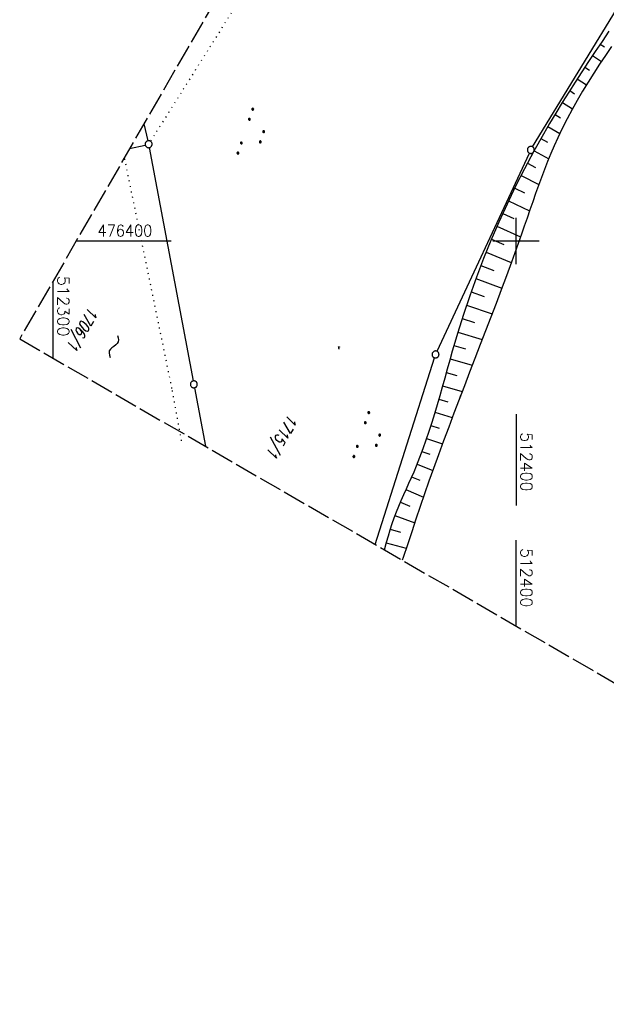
# Model space of a CAD drawing. Extents: x 512293 to 513004, y 476235 to 477180.
# Tile 1 of 25: x 512293 to 512419, y 476235 to 476448. Entities that reach past the tile are written whole.
import ezdxf

# ---------------------------------------------------------------- set-up
doc = ezdxf.new("R2010")
doc.units = 0
doc.header["$LTSCALE"] = 10
doc.header["$MEASUREMENT"] = 0
for name, pattern in [('LT00', [0]), ('LT14', [0.6, 0.5, -0.1]), ('PUNKTX2_STR', [0.6, 0.1, -0.5])]:
    doc.linetypes.add(name, pattern=pattern)
doc.layers.get('0').update_dxf_attribs({"linetype": 'LT00'})
for name, color, linetype in [('--WASSER_GRENZE', 180, 'PUNKTX2_STR'), ('--WASSER_NUTZUNG', 180, 'Continuous'), ('DFK_FLUR_NR', 250, 'LT00'), ('DFK_GZPKT', 250, 'LT00'), ('DFK_KATASTER', 250, 'LT00'), ('DFK_NUTZUNG', 250, 'LT00'), ('DFK_NUTZUNGSGRENZE', 70, 'PUNKTX2_STR'), ('DFK_TOPO-SYM', 252, 'LT00'), ('V88_BOESCH', 250, 'LT00'), ('V88_BOSCHUNG', 250, 'LT00'), ('V88_RASTER', 250, 'LT00'), ('V89_BOESCH', 250, 'LT00'), ('V89_BOSCHUNG', 250, 'LT00'), ('V89_RASTER', 250, 'LT00')]:
    doc.layers.add(name, color=color, linetype=linetype)
doc.layers.add('-BLATT_88-RAND', color=7, linetype='LT14', plot=False)
doc.styles.get("Standard").update_dxf_attribs({"font": 'romans.shx'})

# ---------------------------------------------------------------- blocks, each defined once
blk = doc.blocks.new('SYMB7309')
at = {"color": 0, "linetype": 'ByBlock'}
for p, q in [((1.558, 3.279999), (-1.558, 3.28)), ((0, 0.5002), (0, 3.28))]:
    blk.add_line(p, q, dxfattribs=at)
for points in [[(-0.984, 3.526), (-1.558, 3.28), (-0.984, 3.034)], [(-0.031408, 0.499213), (-0.093728, 0.49134), (-0.15457, 0.475719), (-0.212975, 0.452595), (-0.268021, 0.422333), (-0.31884, 0.385411), (-0.36463, 0.342411), (-0.40467, 0.29401), (-0.438329, 0.240973), (-0.465074, 0.184136), (-0.484486, 0.124395), (-0.496256, 0.062692), (-0.5002, 0)], [(-0.5002, 0), (-0.496256, -0.062692), (-0.484486, -0.124395), (-0.465074, -0.184136), (-0.438329, -0.240973), (-0.404671, -0.29401), (-0.36463, -0.342411), (-0.31884, -0.385411), (-0.268021, -0.422333), (-0.212975, -0.452595), (-0.15457, -0.475719), (-0.093728, -0.49134), (-0.031408, -0.499213), (0.031408, -0.499213), (0.093728, -0.49134), (0.15457, -0.475719), (0.212975, -0.452595), (0.268021, -0.422333), (0.31884, -0.385411), (0.36463, -0.342411), (0.404671, -0.29401), (0.438329, -0.240973), (0.465075, -0.184136), (0.484486, -0.124395), (0.496256, -0.062692), (0.500201, 0)], [(0.5002, 0), (0.496256, 0.062692), (0.484485, 0.124395), (0.465074, 0.184136), (0.438329, 0.240973), (0.40467, 0.29401), (0.36463, 0.34241), (0.31884, 0.385411), (0.268021, 0.422333), (0.212975, 0.452595), (0.15457, 0.475719), (0.093728, 0.49134), (0.031408, 0.499213), (-0.031408, 0.499213)], [(0.984, 3.526), (1.558, 3.279999), (0.984, 3.034)]]:
    blk.add_lwpolyline(points, dxfattribs=at)
blk = doc.blocks.new('SYMB7010')
at = {"color": 0, "linetype": 'ByBlock'}
for points in [[(-0.031408, 0.499213), (-0.093728, 0.49134), (-0.15457, 0.475719), (-0.212975, 0.452595), (-0.268021, 0.422333), (-0.31884, 0.385411), (-0.36463, 0.342411), (-0.40467, 0.29401), (-0.438329, 0.240973), (-0.465074, 0.184136), (-0.484486, 0.124395), (-0.496256, 0.062692), (-0.5002, 0)], [(-0.5002, 0), (-0.496256, -0.062692), (-0.484486, -0.124395), (-0.465075, -0.184136), (-0.438329, -0.240973), (-0.404671, -0.29401), (-0.36463, -0.342411), (-0.31884, -0.385411), (-0.268021, -0.422333), (-0.212975, -0.452595), (-0.154571, -0.475719), (-0.093728, -0.49134), (-0.031408, -0.499213), (0.031408, -0.499213)], [(0.5002, 0), (0.496256, 0.062692), (0.484485, 0.124395), (0.465074, 0.184136), (0.438329, 0.240973), (0.40467, 0.29401), (0.36463, 0.342411), (0.31884, 0.385411), (0.268021, 0.422333), (0.212975, 0.452595), (0.15457, 0.475719), (0.093728, 0.49134), (0.031408, 0.499213), (-0.031408, 0.499213)], [(0.031408, -0.499213), (0.093728, -0.491341), (0.15457, -0.475719), (0.212975, -0.452595), (0.268021, -0.422333), (0.31884, -0.385411), (0.36463, -0.342411), (0.404671, -0.294011), (0.438329, -0.240974), (0.465075, -0.184136), (0.484486, -0.124395), (0.496256, -0.062692), (0.500201, 0)]]:
    blk.add_lwpolyline(points, dxfattribs=at)
blk = doc.blocks.new('SYMB7111')
at = {"color": 0, "linetype": 'ByBlock'}
for p, q in [((-0.13, 0.202919), (-0.13, 0.177081)), ((-0.125, 0.172895), (-0.125, 0.207105)), ((-0.12, 0.209164), (-0.12, 0.170836)), ((-0.115, 0.170204), (-0.115, 0.209796)), ((-0.11, 0.209164), (-0.11, 0.170836)), ((-0.105, 0.172895), (-0.105, 0.207105)), ((-0.1, 0.202919), (-0.1, 0.177081)), ((-0.095, 0.189874), (-0.095, 0.190146)), ((0.1, 0.202919), (0.1, 0.177081)), ((0.105, 0.172895), (0.105, 0.207105)), ((0.11, 0.209164), (0.11, 0.170836)), ((0.115, 0.170204), (0.115, 0.209796)), ((0.12, 0.209164), (0.12, 0.170836)), ((0.125, 0.172895), (0.125, 0.207105)), ((0.13, 0.202919), (0.13, 0.177081)), ((0.135, 0.189874), (0.135, 0.190146)), ((-0.515, -0.177081), (-0.515, -0.202919)), ((-0.51, -0.207105), (-0.51, -0.172895)), ((-0.505, -0.170836), (-0.505, -0.209164)), ((-0.5, -0.209796), (-0.5, -0.170204)), ((-0.495, -0.170836), (-0.495, -0.209164)), ((-0.49, -0.207105), (-0.49, -0.172895)), ((-0.485, -0.177081), (-0.485, -0.202919)), ((-0.48, -0.190126), (-0.48, -0.189854)), ((-0.285, -0.177081), (-0.285, -0.202919)), ((-0.28, -0.207105), (-0.28, -0.172895)), ((-0.275, -0.170836), (-0.275, -0.209164)), ((-0.27, -0.209796), (-0.27, -0.170204)), ((-0.265, -0.170836), (-0.265, -0.209164)), ((-0.26, -0.207105), (-0.26, -0.172895)), ((-0.255, -0.177081), (-0.255, -0.202919)), ((-0.25, -0.190126), (-0.25, -0.189854)), ((0.255, -0.177081), (0.255, -0.202919)), ((0.26, -0.207105), (0.26, -0.172895)), ((0.265, -0.170836), (0.265, -0.209164)), ((0.27, -0.209796), (0.27, -0.170204)), ((0.275, -0.170836), (0.275, -0.209164)), ((0.28, -0.207105), (0.28, -0.172895)), ((0.285, -0.177081), (0.285, -0.202919)), ((0.29, -0.190126), (0.29, -0.189854)), ((0.485, -0.177081), (0.485, -0.202919)), ((0.49, -0.207105), (0.49, -0.172895)), ((0.495, -0.170836), (0.495, -0.209164)), ((0.5, -0.209796), (0.5, -0.170204)), ((0.505, -0.170836), (0.505, -0.209164)), ((0.51, -0.207105), (0.51, -0.172895)), ((0.515, -0.177081), (0.515, -0.202919)), ((0.52, -0.190126), (0.52, -0.189854))]:
    blk.add_line(p, q, dxfattribs=at)
for points in [[(-0.095, 0.19), (-0.096981, 0.198678), (-0.10253, 0.205637), (-0.11055, 0.209499), (-0.11945, 0.209499), (-0.12747, 0.205637), (-0.133019, 0.198678), (-0.135, 0.19), (-0.133019, 0.181322), (-0.12747, 0.174363), (-0.11945, 0.170501), (-0.11055, 0.170501), (-0.10253, 0.174363), (-0.096981, 0.181322), (-0.095, 0.19)], [(0.135, 0.19), (0.133019, 0.198678), (0.12747, 0.205637), (0.11945, 0.209499), (0.11055, 0.209499), (0.10253, 0.205637), (0.096981, 0.198678), (0.095, 0.19), (0.096981, 0.181322), (0.10253, 0.174363), (0.11055, 0.170501), (0.11945, 0.170501), (0.12747, 0.174363), (0.133019, 0.181322), (0.135, 0.19)], [(-0.48, -0.19), (-0.481981, -0.181322), (-0.48753, -0.174363), (-0.49555, -0.170501), (-0.50445, -0.170501), (-0.51247, -0.174363), (-0.518019, -0.181322), (-0.52, -0.19), (-0.518019, -0.198678), (-0.51247, -0.205637), (-0.50445, -0.209499), (-0.49555, -0.209499), (-0.48753, -0.205637), (-0.481981, -0.198678), (-0.48, -0.19)], [(-0.25, -0.19), (-0.251981, -0.181322), (-0.25753, -0.174363), (-0.26555, -0.170501), (-0.27445, -0.170501), (-0.28247, -0.174363), (-0.288019, -0.181322), (-0.29, -0.19), (-0.288019, -0.198678), (-0.28247, -0.205637), (-0.27445, -0.209499), (-0.26555, -0.209499), (-0.25753, -0.205637), (-0.251981, -0.198678), (-0.25, -0.19)], [(0.29, -0.19), (0.288019, -0.181322), (0.28247, -0.174363), (0.27445, -0.170501), (0.26555, -0.170501), (0.25753, -0.174363), (0.251981, -0.181322), (0.25, -0.19), (0.251981, -0.198678), (0.25753, -0.205637), (0.26555, -0.209499), (0.27445, -0.209499), (0.28247, -0.205637), (0.288019, -0.198678), (0.29, -0.19)], [(0.52, -0.19), (0.518019, -0.181322), (0.51247, -0.174363), (0.50445, -0.170501), (0.49555, -0.170501), (0.48753, -0.174363), (0.481981, -0.181322), (0.48, -0.19), (0.481981, -0.198678), (0.48753, -0.205637), (0.49555, -0.209499), (0.50445, -0.209499), (0.51247, -0.205637), (0.518019, -0.198678), (0.52, -0.19)]]:
    blk.add_lwpolyline(points, dxfattribs=at)
blk = doc.blocks.new('SYMB7251')
at = {"color": 0, "linetype": 'ByBlock'}
for points in [[(-0.25, 0), (-0.208333, 0.028889), (-0.166667, 0.051111), (-0.125, 0.06), (-0.083333, 0.051111), (-0.041667, 0.028889), (0, 0)], [(0, 0), (0.041667, -0.028889), (0.083333, -0.051111), (0.125, -0.06), (0.166667, -0.051111), (0.208333, -0.028889), (0.25, 0)]]:
    blk.add_lwpolyline(points, dxfattribs=at)

msp = doc.modelspace()

# ---------------------------------------------------------------- linework, layer by layer
at = {"layer": '--WASSER_GRENZE', "ltscale": 0.2}
for p, q in [((512325.71, 476368.18), (512315.45, 476418.03)), ((512327.79, 476356.89), (512325.71, 476368.18))]:
    msp.add_line(p, q, dxfattribs=at)
at = {"layer": '-BLATT_88-RAND'}
msp.add_lwpolyline([(512755.75, 477179.71), (512292.82, 476378.88), (512541.3, 476235.25), (513004.22, 477036.08), (512755.75, 477179.71)], dxfattribs=at)
at = {"layer": 'DFK_KATASTER'}
for p, q in [((512403.59, 476420.31), (512466.26, 476523.12)), ((512319.66, 476425.32), (512320.5, 476421.63)), ((512316.56, 476419.95), (512319.94, 476420.73)), ((512320.81, 476420.16), (512330.29, 476369.81)), ((512382.94, 476376.2), (512402.88, 476418.99)), ((512369.59, 476334.51), (512382.39, 476374.81)), ((512330.57, 476368.33), (512332.95, 476355.69))]:
    msp.add_line(p, q, dxfattribs=at)
at = {"layer": 'DFK_NUTZUNGSGRENZE', "ltscale": 0.2}
msp.add_line((512396.69, 476541.6), (512321.07, 476421.53), dxfattribs=at)
at = {"layer": 'V88_BOESCH'}
for points in [[(512420.03, 476445.29), (512418.57, 476443.1), (512417.11, 476440.91), (512415.66, 476438.72), (512414.22, 476436.52), (512412.79, 476434.31), (512411.38, 476432.1), (512409.98, 476429.87), (512408.61, 476427.63), (512407.26, 476425.37), (512405.93, 476423.1), (512403.85, 476419.38), (512401.84, 476415.62), (512399.91, 476411.81), (512398.06, 476407.96), (512396.29, 476404.08), (512394.59, 476400.15), (512392.98, 476396.2), (512391.45, 476392.2), (512390, 476388.18), (512388.64, 476384.13), (512387.36, 476380.06), (512386.79, 476378.13), (512386.23, 476376.21), (512385.69, 476374.28), (512385.15, 476372.35), (512384.61, 476370.41), (512384.07, 476368.48), (512383.52, 476366.56), (512382.96, 476364.63), (512382.39, 476362.71), (512381.8, 476360.8), (512381.19, 476358.9), (512380.55, 476357), (512379.88, 476355.12), (512379.17, 476353.25), (512378.42, 476351.39), (512377.9, 476350.14), (512377.35, 476348.9), (512376.81, 476347.67), (512376.25, 476346.43), (512375.7, 476345.19), (512375.16, 476343.95), (512374.63, 476342.71), (512374.13, 476341.46), (512373.64, 476340.21), (512373.19, 476338.95), (512372.76, 476337.62), (512372.36, 476336.28), (512371.99, 476334.93), (512371.63, 476333.57), (512371.58, 476333.36)], [(512420.59, 476441.98), (512419.31, 476440.08), (512418.04, 476438.16), (512416.79, 476436.23), (512415.57, 476434.29), (512414.38, 476432.33), (512413.23, 476430.36), (512412.11, 476428.37), (512411.04, 476426.35), (512410, 476424.32), (512409.02, 476422.26), (512408.26, 476420.58), (512407.53, 476418.88), (512406.83, 476417.17), (512406.15, 476415.45), (512405.49, 476413.71), (512404.85, 476411.97), (512404.23, 476410.23), (512403.61, 476408.48), (512403, 476406.72), (512402.39, 476404.97), (512401.78, 476403.21), (512401.17, 476401.46), (512400.11, 476398.46), (512399.03, 476395.46), (512397.93, 476392.48), (512396.82, 476389.5), (512395.69, 476386.53), (512394.56, 476383.56), (512393.42, 476380.6), (512392.28, 476377.64), (512391.13, 476374.68), (512389.99, 476371.72), (512388.84, 476368.76), (512387.71, 476365.79), (512386.58, 476362.83), (512385.46, 476359.85), (512384.35, 476356.88), (512383.25, 476353.89), (512382.18, 476350.9), (512381.21, 476348.17), (512380.26, 476345.43), (512379.32, 476342.69), (512378.39, 476339.95), (512377.47, 476337.2), (512376.55, 476334.46), (512375.63, 476331.71), (512375.44, 476331.13)]]:
    msp.add_lwpolyline(points, dxfattribs=at)
at = {"layer": 'V88_BOSCHUNG'}
for p, q in [((512418.19, 476442.53), (512419.14, 476441.89)), ((512416.52, 476440.03), (512418.44, 476438.77)), ((512414.87, 476437.52), (512415.84, 476436.89)), ((512413.23, 476434.99), (512415.22, 476433.72)), ((512411.61, 476432.46), (512412.65, 476431.81)), ((512410.01, 476429.91), (512412.21, 476428.55)), ((512408.43, 476427.34), (512409.62, 476426.62)), ((512406.89, 476424.75), (512409.48, 476423.23)), ((512405.38, 476422.13), (512406.81, 476421.32)), ((512403.91, 476419.49), (512407.07, 476417.76)), ((512402.47, 476416.81), (512404.22, 476415.9)), ((512401.08, 476414.13), (512404.93, 476412.19)), ((512399.72, 476411.42), (512401.82, 476410.4)), ((512398.4, 476408.69), (512402.94, 476406.55)), ((512397.13, 476405.94), (512399.55, 476404.84)), ((512395.89, 476403.18), (512400.98, 476400.92)), ((512394.69, 476400.38), (512397.34, 476399.26)), ((512393.53, 476397.57), (512398.98, 476395.35)), ((512392.41, 476394.74), (512395.19, 476393.66)), ((512391.34, 476391.89), (512396.93, 476389.81)), ((512390.3, 476389.03), (512393.09, 476388.03)), ((512389.31, 476386.14), (512394.84, 476384.28)), ((512388.36, 476383.25), (512391.07, 476382.39)), ((512387.45, 476380.35), (512392.71, 476378.75)), ((512386.59, 476377.44), (512389.11, 476376.71)), ((512385.76, 476374.54), (512390.55, 476373.18)), ((512384.95, 476371.64), (512387.21, 476371.01)), ((512384.14, 476368.76), (512388.38, 476367.56)), ((512383.33, 476365.89), (512385.31, 476365.31)), ((512382.49, 476363.04), (512386.22, 476361.89)), ((512381.61, 476360.2), (512383.38, 476359.63)), ((512380.68, 476357.38), (512384.1, 476356.21)), ((512379.69, 476354.61), (512381.37, 476353.98)), ((512378.62, 476351.86), (512382.02, 476350.47)), ((512377.46, 476349.14), (512379.24, 476348.37)), ((512376.24, 476346.4), (512380.02, 476344.75)), ((512375.02, 476343.63), (512377.04, 476342.78)), ((512373.86, 476340.77), (512378.13, 476339.17)), ((512372.83, 476337.84), (512375.02, 476337.14)), ((512371.97, 476334.87), (512376.29, 476333.68))]:
    msp.add_line(p, q, dxfattribs=at)
at = {"layer": 'V88_RASTER'}
for p, q in [((512400, 476395), (512400, 476405)), ((512325.55, 476400), (512305.03, 476400)), ((512405, 476400), (512395, 476400)), ((512300, 476391.3), (512300, 476374.74)), ((512400, 476316.93), (512400, 476335.43))]:
    msp.add_line(p, q, dxfattribs=at)
at = {"layer": 'V89_BOESCH'}
for points in [[(512383.94, 476368.05), (512383.52, 476366.56), (512382.96, 476364.63), (512382.39, 476362.71), (512381.8, 476360.8), (512381.19, 476358.9), (512380.55, 476357), (512379.88, 476355.12), (512379.17, 476353.25), (512378.42, 476351.39), (512377.9, 476350.14), (512377.35, 476348.9), (512376.81, 476347.67), (512376.25, 476346.43), (512375.7, 476345.19), (512375.16, 476343.95), (512374.63, 476342.71), (512374.13, 476341.46), (512373.64, 476340.21), (512373.19, 476338.95), (512372.76, 476337.62), (512372.36, 476336.28), (512371.99, 476334.93), (512371.63, 476333.57), (512371.58, 476333.36)], [(512388.04, 476366.67), (512387.71, 476365.79), (512386.58, 476362.83), (512385.46, 476359.85), (512384.35, 476356.88), (512383.25, 476353.89), (512382.18, 476350.9), (512381.21, 476348.17), (512380.26, 476345.43), (512379.32, 476342.69), (512378.39, 476339.95), (512377.47, 476337.2), (512376.55, 476334.46), (512375.63, 476331.71), (512375.44, 476331.13)]]:
    msp.add_lwpolyline(points, dxfattribs=at)
at = {"layer": 'V89_BOSCHUNG'}
for p, q in [((512383.33, 476365.89), (512385.31, 476365.31)), ((512382.49, 476363.04), (512386.22, 476361.89)), ((512381.61, 476360.2), (512383.38, 476359.63)), ((512380.68, 476357.38), (512384.1, 476356.21)), ((512379.69, 476354.61), (512381.37, 476353.98)), ((512378.62, 476351.86), (512382.02, 476350.47)), ((512377.46, 476349.14), (512379.24, 476348.37)), ((512376.24, 476346.4), (512380.02, 476344.75)), ((512375.02, 476343.63), (512377.04, 476342.78)), ((512373.86, 476340.77), (512378.13, 476339.17)), ((512372.83, 476337.84), (512375.02, 476337.14)), ((512371.97, 476334.87), (512376.29, 476333.68))]:
    msp.add_line(p, q, dxfattribs=at)
at = {"layer": 'V89_RASTER'}
msp.add_line((512400, 476362.63), (512400, 476342.94), dxfattribs=at)

# ---------------------------------------------------------------- block references
at = {"layer": '--WASSER_NUTZUNG', "xscale": 10.00000000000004, "yscale": 10, "zscale": 10, "rotation": 251.2882600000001}
msp.add_blockref('SYMB7251', (512313.15, 476377.26), dxfattribs=at)
at = {"layer": 'DFK_GZPKT', "xscale": 1.499999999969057, "yscale": 1.5, "zscale": 1.5, "rotation": 251.2881100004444}
for p in [(512320.67, 476420.9), (512403.2, 476419.67), (512382.62, 476375.52), (512330.43, 476369.07)]:
    msp.add_blockref('SYMB7010', p, dxfattribs=at)
at = {"layer": 'DFK_NUTZUNG', "xscale": 10, "yscale": 10, "zscale": 10, "rotation": 251.28826}
for p in [(512343.35, 476423.11), (512368.4, 476357.62)]:
    msp.add_blockref('SYMB7111', p, dxfattribs=at)
at = {"layer": 'DFK_TOPO-SYM', "xscale": 0.1, "yscale": 0.1, "zscale": 0.1, "rotation": 359.99968}
msp.add_blockref('SYMB7309', (512361.76, 476376.79), dxfattribs=at)

# ---------------------------------------------------------------- texts
at = {"layer": 'DFK_FLUR_NR', "oblique": 13.754, "width": 0.75}
for s, p in [('1706/1', (512307.85, 476385.99)), ('1715/1', (512350.93, 476362.81))]:
    msp.add_text(s, height=2.5, rotation=239.9697, dxfattribs=at).set_placement(p)
at = {"layer": 'V88_RASTER'}
for s, rotation, width, p in [(' 476400', 359.9978, 0.921, (512308.05, 476401)), (' 512400', 270.0009, 0.994, (512401, 476335.43))]:
    msp.add_text(s, height=2.5, rotation=rotation, dxfattribs=dict(at, width=width)).set_placement(p)
at = {"layer": 'V89_RASTER'}
for s, width, p in [(' 512300', 1.021, (512301, 476394.25)), (' 512400', 0.994, (512401, 476360.44))]:
    msp.add_text(s, height=2.5, rotation=269.9996, dxfattribs=dict(at, width=width)).set_placement(p)

doc.saveas('drawing.dxf')
